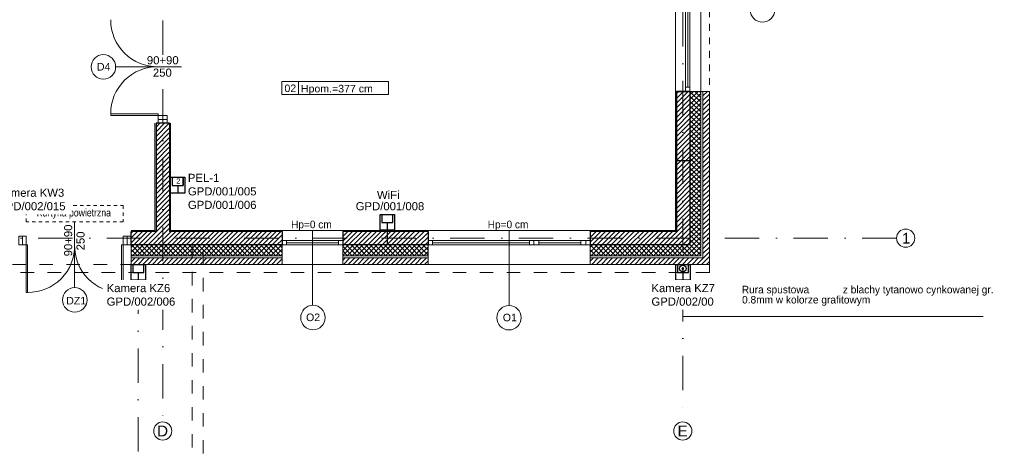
# Model space of a CAD drawing. Header units: metres. Extents: x 10441 to 19716, y -6570 to 1447.
# Tile 42 of 50: x 16816 to 18639, y -4631 to -3837. Entities that reach past the tile are written whole.
import ezdxf
from ezdxf.enums import TextEntityAlignment as Align

# ---------------------------------------------------------------- set-up
doc = ezdxf.new("R2010")
doc.units = ezdxf.units.M
doc.header["$MEASUREMENT"] = 0
for name, pattern in [('8', [0.5, 0.25, -0.25]), ('CONTINOUS', [0]), ('DASHDOT', [25.4, 12.7, -6.35, 0, -6.35])]:
    doc.linetypes.add(name, pattern=pattern)
doc.layers.get('0').update_dxf_attribs({"color": 8})
for name, color, linetype, lineweight in [('#elektryczne', 8, 'Continuous', 20), ('A_B.CIENKIE', 8, 'Continuous', 9), ('A_DRZWI', 8, 'Continuous', 5), ('A_HACZE', 8, 'Continuous', 5), ('A_OPISY', 8, 'Continuous', 18), ('A_OSIE', 8, 'Continuous', 13), ('A_OZACZENIE DRZWI', 8, 'Continuous', 13), ('A_OZNACZENIA OKIEN', 8, 'Continuous', 13), ('A_PROJEKTOWANE ŚCIANY MUROWANE NOŚNE', 8, 'Continuous', 30), ('A_RS', 8, 'Continuous', 25), ('A_STAL CIENKIE', 8, 'Continuous', 0), ('A_STOLARKA', 8, 'Continuous', 5), ('A_TABELKI POM.', 8, 'Continuous', 20), ('A_TYNK', 8, 'Continuous', 5), ('A_WYMIARY WEWNETRZNE', 8, 'Continuous', 18), ('A_WYPOSAZENIE', 8, 'Continuous', 5), ('EB_LAN', 6, 'Continuous', 9), ('EB_NPS', 5, 'Continuous', 5)]:
    doc.layers.add(name, color=color, linetype=linetype, lineweight=lineweight)
doc.layers.add('A_OZNACZENIA WARSTW', color=8, linetype='Continuous')
doc.styles.add('ARIAL', font='arial.ttf')
doc.styles.add('GENERATED_STYLE_2', font='ARIALN.TTF')
doc.styles.add('m1_romans', font='romans.shx', dxfattribs={"width": 0.8})
doc.styles.add('opisy okien', font='txt', dxfattribs={"height": 15})

# ---------------------------------------------------------------- blocks, each defined once
blk = doc.blocks.new('A$C2DA918A7')
at = {"layer": 'A_OZACZENIE DRZWI'}
blk.add_line((-34.5, 0), (34.5, 0), dxfattribs=at)
at = {"layer": 'A_OZACZENIE DRZWI', "ltscale": 0.1, "style": 'm1_romans', "width": 0.8}
blk.add_attdef('SZEROKOSC', text='', height=10, rotation=360, dxfattribs=at).set_placement((0, 0), align=Align.BOTTOM_CENTER)
blk.add_attdef('WYSOKOSC', text='', height=10, rotation=360, dxfattribs=at).set_placement((-0.9, -3.4), align=Align.TOP_CENTER)
blk = doc.blocks.new('_Dot')
at = {"color": 0, "linetype": 'ByBlock', "lineweight": -2}
blk.add_line((-0.5, 0), (-1, 0), dxfattribs=at)
at = {"color": 0, "linetype": 'ByBlock', "const_width": 0.5}
blk.add_lwpolyline([(-0.25, 0, 1), (0.25, 0, 1)], format="xyb", close=True, dxfattribs=at)
blk = doc.blocks.new('podkład')
at = {"layer": 'A_B.CIENKIE', "color": 8, "linetype": '8', "ltscale": 50}
blk.add_line((13910.6, -750), (13910.6, -1724.7), dxfattribs=at)
at = {"layer": 'A_B.CIENKIE', "color": 8, "linetype": '8', "ltscale": 100}
for p, q in [((12953.5, -3333.6), (12953.5, -2008.7)), ((12973.5, -3344.7), (12973.5, -2008.7))]:
    blk.add_line(p, q, dxfattribs=at)
at = {"layer": 'A_DRZWI', "color": 8, "ltscale": 2}
for p, q in [((12890.6, -1776.4), (12907.1, -1776.4)), ((12639, -2008.7), (12639, -1992.2)), ((12833, -2008.7), (12833, -1992.2))]:
    blk.add_line(p, q, dxfattribs=at)
for points in [[(12802.6, -1769.1), (12802.6, -1766.1), (12890.6, -1766.1), (12890.6, -1769.1)], [(12907.1, -1769.1), (12907.1, -1783.7), (12890.6, -1783.7), (12890.6, -1769.1)], [(12645.7, -1992.2), (12632.3, -1992.2), (12632.3, -2008.7), (12645.7, -2008.7)], [(12825.7, -1992.2), (12840.3, -1992.2), (12840.3, -2008.7), (12825.7, -2008.7)], [(12645.7, -2096.7), (12648.7, -2096.7), (12648.7, -2008.7), (12645.7, -2008.7)], [(12825.7, -2096.7), (12822.7, -2096.7), (12822.7, -2008.7), (12825.7, -2008.7)]]:
    blk.add_lwpolyline(points, close=True, dxfattribs=at)
for centre, start, end in [((12888.9, -1592.8), 179.5362, 271.0989), ((12888.9, -1765.4), 88.9011, 180.4638), ((12649.4, -2010.4), 269.5362, 1.0989), ((12822, -2010.4), 178.9011, 270.4638)]:
    blk.add_arc(centre, 86.3, start, end, dxfattribs=at)
at = {"layer": 'A_HACZE', "color": 8, "linetype": 'Continuous'}
for p, q in [((13871.5, -1724.7), (13849.6, -1746.5)), ((13862.6, -1724.7), (13849.6, -1737.7)), ((13853.8, -1724.7), (13849.6, -1728.9)), ((13874.6, -1730.4), (13849.6, -1755.4)), ((13889.9, -1724.7), (13874.6, -1740)), ((13881.1, -1724.7), (13874.6, -1731.2)), ((13894.6, -1744.8), (13874.6, -1724.8)), ((13894.6, -1728.9), (13874.6, -1748.9)), ((13894.6, -1735.9), (13883.4, -1724.7)), ((13894.6, -1727.1), (13892.2, -1724.7)), ((13906.8, -1724.7), (13898.6, -1732.9)), ((13910.6, -1729.7), (13898.6, -1741.7)), ((13874.6, -1739.2), (13849.6, -1764.2)), ((13874.6, -1748), (13849.6, -1773)), ((13894.6, -1753.6), (13874.6, -1733.6)), ((13894.6, -1737.7), (13874.6, -1757.7)), ((13894.6, -1762.5), (13874.6, -1742.5)), ((13894.6, -1746.6), (13874.6, -1766.6)), ((13910.6, -1738.6), (13898.6, -1750.6)), ((13910.6, -1747.4), (13898.6, -1759.4)), ((13874.6, -1756.9), (13849.6, -1781.9)), ((13874.6, -1765.7), (13849.6, -1790.7)), ((13894.6, -1771.3), (13874.6, -1751.3)), ((13894.6, -1755.4), (13874.6, -1775.4)), ((13894.6, -1780.1), (13874.6, -1760.1)), ((13894.6, -1764.2), (13874.6, -1784.2)), ((13910.6, -1756.2), (13898.6, -1768.2)), ((13910.6, -1765.1), (13898.6, -1777.1)), ((12910.9, -1783.7), (12886.3, -1808.3)), ((12902.1, -1783.7), (12886.3, -1799.4)), ((12893.2, -1783.7), (12886.3, -1790.6)), ((13874.6, -1774.6), (13849.6, -1799.6)), ((13874.6, -1783.4), (13849.6, -1808.4)), ((13894.6, -1789), (13874.6, -1769)), ((13894.6, -1773.1), (13874.6, -1793.1)), ((13894.6, -1797.8), (13874.6, -1777.8)), ((13894.6, -1781.9), (13874.6, -1801.9)), ((13910.6, -1773.9), (13898.6, -1785.9)), ((13910.6, -1782.8), (13898.6, -1794.8)), ((12911.3, -1792.1), (12886.3, -1817.1)), ((12911.3, -1801), (12886.3, -1826)), ((13874.6, -1792.2), (13849.6, -1817.2)), ((13874.6, -1801.1), (13849.6, -1826.1)), ((13894.6, -1806.7), (13874.6, -1786.7)), ((13894.6, -1790.8), (13874.6, -1810.8)), ((13894.6, -1815.5), (13874.6, -1795.5)), ((13894.6, -1799.6), (13874.6, -1819.6)), ((13910.6, -1791.6), (13898.6, -1803.6)), ((13910.6, -1800.4), (13898.6, -1812.4)), ((12911.3, -1809.8), (12886.3, -1834.8)), ((12911.3, -1818.6), (12886.3, -1843.6)), ((13874.6, -1809.9), (13849.6, -1834.9)), ((13874.6, -1818.8), (13849.6, -1843.8)), ((13894.6, -1824.3), (13874.6, -1804.3)), ((13894.6, -1808.4), (13874.6, -1828.4)), ((13894.6, -1833.2), (13874.6, -1813.2)), ((13894.6, -1817.3), (13874.6, -1837.3)), ((13894.6, -1842), (13874.6, -1822)), ((13910.6, -1809.3), (13898.6, -1821.3)), ((13910.6, -1818.1), (13898.6, -1830.1)), ((12911.3, -1827.5), (12886.3, -1852.5)), ((12911.3, -1836.3), (12886.3, -1861.3)), ((13874.6, -1827.6), (13849.6, -1852.6)), ((13874.6, -1836.4), (13849.6, -1861.4)), ((13894.6, -1826.1), (13874.6, -1846.1)), ((13894.6, -1850.8), (13874.6, -1830.8)), ((13894.6, -1834.9), (13874.6, -1854.9)), ((13894.6, -1859.7), (13874.6, -1839.7)), ((13910.6, -1827), (13898.6, -1839)), ((13910.6, -1835.8), (13898.6, -1847.8)), ((12911.3, -1845.2), (12886.3, -1870.2)), ((12911.3, -1854), (12886.3, -1879)), ((13874.6, -1845.3), (13849.6, -1870.3)), ((13874.6, -1854.1), (13849.6, -1879.1)), ((13894.6, -1843.8), (13874.6, -1863.8)), ((13894.6, -1868.5), (13874.6, -1848.5)), ((13894.6, -1852.6), (13874.6, -1872.6)), ((13894.6, -1877.4), (13874.6, -1857.4)), ((13910.6, -1844.6), (13898.6, -1856.6)), ((13910.6, -1853.5), (13898.6, -1865.5)), ((12911.3, -1862.8), (12886.3, -1887.8)), ((12911.3, -1871.7), (12886.3, -1896.7)), ((13874.6, -1863), (13849.6, -1888)), ((13874.6, -1871.8), (13849.6, -1896.8)), ((13894.6, -1861.5), (13874.6, -1881.5)), ((13894.6, -1886.2), (13874.6, -1866.2)), ((13894.6, -1870.3), (13874.6, -1890.3)), ((13894.6, -1895), (13874.6, -1875)), ((13910.6, -1862.3), (13898.6, -1874.3)), ((13910.6, -1871.1), (13898.6, -1883.1)), ((12911.3, -1880.5), (12886.3, -1905.5)), ((12911.3, -1889.4), (12886.3, -1914.4)), ((13874.6, -1880.6), (13849.6, -1905.6)), ((13874.6, -1889.5), (13849.6, -1914.5)), ((13894.6, -1879.1), (13874.6, -1899.1)), ((13894.6, -1903.9), (13874.6, -1883.9)), ((13894.6, -1888), (13874.6, -1908)), ((13894.6, -1912.7), (13874.6, -1892.7)), ((13910.6, -1880), (13898.6, -1892)), ((13910.6, -1888.8), (13898.6, -1900.8)), ((12911.3, -1898.2), (12886.3, -1923.2)), ((12911.3, -1907), (12886.3, -1932)), ((13874.6, -1898.3), (13849.6, -1923.3)), ((13874.6, -1907.1), (13849.6, -1932.1)), ((13894.6, -1896.8), (13874.6, -1916.8)), ((13894.6, -1921.6), (13874.6, -1901.6)), ((13894.6, -1905.7), (13874.6, -1925.7)), ((13894.6, -1930.4), (13874.6, -1910.4)), ((13910.6, -1897.7), (13898.6, -1909.7)), ((13910.6, -1906.5), (13898.6, -1918.5)), ((12911.3, -1915.9), (12886.3, -1940.9)), ((12911.3, -1924.7), (12886.3, -1949.7)), ((13874.6, -1916), (13849.6, -1941)), ((13874.6, -1924.8), (13849.6, -1949.8)), ((13894.6, -1914.5), (13874.6, -1934.5)), ((13894.6, -1939.2), (13874.6, -1919.2)), ((13894.6, -1923.3), (13874.6, -1943.3)), ((13894.6, -1948.1), (13874.6, -1928.1)), ((13910.6, -1915.3), (13898.6, -1927.3)), ((13910.6, -1924.2), (13898.6, -1936.2)), ((12911.3, -1933.5), (12886.3, -1958.5)), ((12911.3, -1942.4), (12886.3, -1967.4)), ((13874.6, -1933.7), (13849.6, -1958.7)), ((13874.6, -1942.5), (13849.6, -1967.5)), ((13894.6, -1932.2), (13874.6, -1952.2)), ((13894.6, -1956.9), (13874.6, -1936.9)), ((13894.6, -1941), (13874.6, -1961)), ((13894.6, -1965.8), (13874.6, -1945.8)), ((13894.6, -1949.9), (13874.6, -1969.9)), ((13910.6, -1933), (13898.6, -1945)), ((13910.6, -1941.9), (13898.6, -1953.9)), ((12911.3, -1960.1), (12862.7, -2008.7)), ((12911.3, -1951.2), (12886.3, -1976.2)), ((13874.6, -1960.2), (13826.1, -2008.7)), ((13874.6, -1951.3), (13849.6, -1976.3)), ((13894.6, -1974.6), (13874.6, -1954.6)), ((13894.6, -1958.7), (13874.6, -1978.7)), ((13894.6, -1983.4), (13874.6, -1963.4)), ((13894.6, -1967.5), (13874.6, -1987.5)), ((13910.6, -1950.7), (13898.6, -1962.7)), ((13910.6, -1959.5), (13898.6, -1971.5)), ((12861.2, -1983.7), (12840.3, -2004.5)), ((12852.3, -1983.7), (12840.3, -1995.7)), ((12843.5, -1983.7), (12840.3, -1986.9)), ((12870, -1983.7), (12845, -2008.7)), ((12878.8, -1983.7), (12853.8, -2008.7)), ((12911.3, -1968.9), (12871.5, -2008.7)), ((12911.3, -1977.7), (12880.3, -2008.7)), ((12914.2, -1983.7), (12889.2, -2008.7)), ((12923, -1983.7), (12898, -2008.7)), ((12931.9, -1983.7), (12906.9, -2008.7)), ((12940.7, -1983.7), (12915.7, -2008.7)), ((12949.5, -1983.7), (12924.5, -2008.7)), ((12958.4, -1983.7), (12933.4, -2008.7)), ((12967.2, -1983.7), (12942.2, -2008.7)), ((12976.1, -1983.7), (12951.1, -2008.7)), ((12984.9, -1983.7), (12959.9, -2008.7)), ((12993.7, -1983.7), (12968.7, -2008.7)), ((13002.6, -1983.7), (12977.6, -2008.7)), ((13011.4, -1983.7), (12986.4, -2008.7)), ((13020.2, -1983.7), (12995.2, -2008.7)), ((13029.1, -1983.7), (13004.1, -2008.7)), ((13037.9, -1983.7), (13012.9, -2008.7)), ((13046.8, -1983.7), (13021.8, -2008.7)), ((13055.6, -1983.7), (13030.6, -2008.7)), ((13064.4, -1983.7), (13039.4, -2008.7)), ((13073.3, -1983.7), (13048.3, -2008.7)), ((13082.1, -1983.7), (13057.1, -2008.7)), ((13091, -1983.7), (13066, -2008.7)), ((13099.8, -1983.7), (13074.8, -2008.7)), ((13108.6, -1983.7), (13083.6, -2008.7)), ((13117.5, -1983.7), (13092.5, -2008.7)), ((13250.1, -1983.7), (13231.8, -2002)), ((13241.2, -1983.7), (13231.8, -1993.1)), ((13232.4, -1983.7), (13231.8, -1984.3)), ((13258.9, -1983.7), (13233.9, -2008.7)), ((13267.7, -1983.7), (13242.7, -2008.7)), ((13276.6, -1983.7), (13251.6, -2008.7)), ((13285.4, -1983.7), (13260.4, -2008.7)), ((13294.3, -1983.7), (13269.3, -2008.7)), ((13303.1, -1983.7), (13278.1, -2008.7)), ((13311.9, -1983.7), (13286.9, -2008.7)), ((13320.8, -1983.7), (13295.8, -2008.7)), ((13329.6, -1983.7), (13304.6, -2008.7)), ((13338.4, -1983.7), (13313.4, -2008.7)), ((13347.3, -1983.7), (13322.3, -2008.7)), ((13356.1, -1983.7), (13331.1, -2008.7)), ((13365, -1983.7), (13340, -2008.7)), ((13373.8, -1983.7), (13348.8, -2008.7)), ((13382.6, -1983.7), (13357.6, -2008.7)), ((13389.8, -1985.4), (13366.5, -2008.7)), ((13709.7, -1983.7), (13689.8, -2003.6)), ((13700.8, -1983.7), (13689.8, -1994.7)), ((13692, -1983.7), (13689.8, -1985.9)), ((13718.5, -1983.7), (13693.5, -2008.7)), ((13727.4, -1983.7), (13702.4, -2008.7)), ((13736.2, -1983.7), (13711.2, -2008.7)), ((13745, -1983.7), (13720, -2008.7)), ((13753.9, -1983.7), (13728.9, -2008.7)), ((13762.7, -1983.7), (13737.7, -2008.7)), ((13771.6, -1983.7), (13746.6, -2008.7)), ((13780.4, -1983.7), (13755.4, -2008.7)), ((13789.2, -1983.7), (13764.2, -2008.7)), ((13798.1, -1983.7), (13773.1, -2008.7)), ((13806.9, -1983.7), (13781.9, -2008.7)), ((13815.7, -1983.7), (13790.7, -2008.7)), ((13824.6, -1983.7), (13799.6, -2008.7)), ((13833.4, -1983.7), (13808.4, -2008.7)), ((13842.3, -1983.7), (13817.3, -2008.7)), ((13874.6, -1969), (13834.9, -2008.7)), ((13874.6, -1977.9), (13843.8, -2008.7)), ((13894.6, -1992.3), (13874.6, -1972.3)), ((13894.6, -1976.4), (13874.6, -1996.4)), ((13894.6, -2001.1), (13874.6, -1981.1)), ((13894.6, -1985.2), (13874.6, -2005.2)), ((13910.6, -1968.4), (13898.6, -1980.4)), ((13910.6, -1977.2), (13898.6, -1989.2)), ((13910.6, -1986.1), (13898.6, -1998.1)), ((13119.8, -1990.2), (13101.3, -2008.7)), ((13119.8, -1999.1), (13110.2, -2008.7)), ((13389.8, -1994.2), (13375.3, -2008.7)), ((13389.8, -2003.1), (13384.2, -2008.7)), ((13874.6, -1986.7), (13852.6, -2008.7)), ((13894.6, -1994), (13859.9, -2028.7)), ((13874.6, -1995.5), (13861.5, -2008.7)), ((13894.6, -2002.9), (13868.8, -2028.7)), ((13874.6, -2004.4), (13870.3, -2008.7)), ((13894.6, -2009.9), (13874.6, -1989.9)), ((13894.6, -2018.8), (13874.6, -1998.8)), ((13910.6, -1994.9), (13898.6, -2006.9)), ((13910.6, -2003.7), (13898.6, -2015.7)), ((12853.8, -2008.7), (12840.3, -2022.2)), ((12845, -2008.7), (12840.3, -2013.4)), ((12851.9, -2028.7), (12840.3, -2017.1)), ((12860.7, -2028.7), (12840.7, -2008.7)), ((12862.7, -2008.7), (12842.7, -2028.7)), ((12869.6, -2028.7), (12849.6, -2008.7)), ((12871.5, -2008.7), (12851.5, -2028.7)), ((12878.4, -2028.7), (12858.4, -2008.7)), ((12880.3, -2008.7), (12860.3, -2028.7)), ((12887.2, -2028.7), (12867.2, -2008.7)), ((12889.2, -2008.7), (12869.2, -2028.7)), ((12896.1, -2028.7), (12876.1, -2008.7)), ((12898, -2008.7), (12878, -2028.7)), ((12904.9, -2028.7), (12884.9, -2008.7)), ((12906.9, -2008.7), (12886.9, -2028.7)), ((12913.8, -2028.7), (12893.8, -2008.7)), ((12915.7, -2008.7), (12895.7, -2028.7)), ((12922.6, -2028.7), (12902.6, -2008.7)), ((12924.5, -2008.7), (12904.5, -2028.7)), ((12931.4, -2028.7), (12911.4, -2008.7)), ((12933.4, -2008.7), (12913.4, -2028.7)), ((12940.3, -2028.7), (12920.3, -2008.7)), ((12942.2, -2008.7), (12922.2, -2028.7)), ((12949.1, -2028.7), (12929.1, -2008.7)), ((12951.1, -2008.7), (12931.1, -2028.7)), ((12957.9, -2028.7), (12937.9, -2008.7)), ((12959.9, -2008.7), (12939.9, -2028.7)), ((12966.8, -2028.7), (12946.8, -2008.7)), ((12968.7, -2008.7), (12948.7, -2028.7)), ((12975.6, -2028.7), (12955.6, -2008.7)), ((12977.6, -2008.7), (12957.6, -2028.7)), ((12984.5, -2028.7), (12964.5, -2008.7)), ((12986.4, -2008.7), (12966.4, -2028.7)), ((12993.3, -2028.7), (12973.3, -2008.7)), ((12995.2, -2008.7), (12975.2, -2028.7)), ((13002.1, -2028.7), (12982.1, -2008.7)), ((13004.1, -2008.7), (12984.1, -2028.7)), ((13011, -2028.7), (12991, -2008.7)), ((13012.9, -2008.7), (12992.9, -2028.7)), ((13019.8, -2028.7), (12999.8, -2008.7)), ((13021.8, -2008.7), (13001.8, -2028.7)), ((13028.7, -2028.7), (13008.7, -2008.7)), ((13030.6, -2008.7), (13010.6, -2028.7)), ((13037.5, -2028.7), (13017.5, -2008.7)), ((13039.4, -2008.7), (13019.4, -2028.7)), ((13046.3, -2028.7), (13026.3, -2008.7)), ((13048.3, -2008.7), (13028.3, -2028.7)), ((13055.2, -2028.7), (13035.2, -2008.7)), ((13057.1, -2008.7), (13037.1, -2028.7)), ((13064, -2028.7), (13044, -2008.7)), ((13066, -2008.7), (13046, -2028.7)), ((13072.9, -2028.7), (13052.9, -2008.7)), ((13074.8, -2008.7), (13054.8, -2028.7)), ((13081.7, -2028.7), (13061.7, -2008.7)), ((13083.6, -2008.7), (13063.6, -2028.7)), ((13090.5, -2028.7), (13070.5, -2008.7)), ((13092.5, -2008.7), (13072.5, -2028.7)), ((13099.4, -2028.7), (13079.4, -2008.7)), ((13101.3, -2008.7), (13081.3, -2028.7)), ((13108.2, -2028.7), (13088.2, -2008.7)), ((13110.2, -2008.7), (13090.2, -2028.7)), ((13117, -2028.7), (13097, -2008.7)), ((13119, -2008.7), (13099, -2028.7)), ((13119.8, -2022.6), (13105.9, -2008.7)), ((13119.8, -2016.7), (13107.8, -2028.7)), ((13119.8, -2013.8), (13114.7, -2008.7)), ((13119.8, -2007.9), (13119, -2008.7)), ((13251.6, -2008.7), (13231.8, -2028.5)), ((13242.7, -2008.7), (13231.8, -2019.6)), ((13233.9, -2008.7), (13231.8, -2010.8)), ((13249.6, -2028.7), (13231.8, -2010.9)), ((13240.8, -2028.7), (13231.8, -2019.7)), ((13258.5, -2028.7), (13238.5, -2008.7)), ((13260.4, -2008.7), (13240.4, -2028.7)), ((13267.3, -2028.7), (13247.3, -2008.7)), ((13269.3, -2008.7), (13249.3, -2028.7)), ((13276.1, -2028.7), (13256.1, -2008.7)), ((13278.1, -2008.7), (13258.1, -2028.7)), ((13285, -2028.7), (13265, -2008.7)), ((13286.9, -2008.7), (13266.9, -2028.7)), ((13293.8, -2028.7), (13273.8, -2008.7)), ((13295.8, -2008.7), (13275.8, -2028.7)), ((13302.7, -2028.7), (13282.7, -2008.7)), ((13304.6, -2008.7), (13284.6, -2028.7)), ((13311.5, -2028.7), (13291.5, -2008.7)), ((13313.4, -2008.7), (13293.4, -2028.7)), ((13320.3, -2028.7), (13300.3, -2008.7)), ((13322.3, -2008.7), (13302.3, -2028.7)), ((13329.2, -2028.7), (13309.2, -2008.7)), ((13331.1, -2008.7), (13311.1, -2028.7)), ((13338, -2028.7), (13318, -2008.7)), ((13340, -2008.7), (13320, -2028.7)), ((13346.9, -2028.7), (13326.9, -2008.7)), ((13348.8, -2008.7), (13328.8, -2028.7)), ((13355.7, -2028.7), (13335.7, -2008.7)), ((13357.6, -2008.7), (13337.6, -2028.7)), ((13364.5, -2028.7), (13344.5, -2008.7)), ((13366.5, -2008.7), (13346.5, -2028.7)), ((13373.4, -2028.7), (13353.4, -2008.7)), ((13375.3, -2008.7), (13355.3, -2028.7)), ((13382.2, -2028.7), (13362.2, -2008.7)), ((13384.2, -2008.7), (13364.2, -2028.7)), ((13389.8, -2027.5), (13371, -2008.7)), ((13389.8, -2011.9), (13373, -2028.7)), ((13389.8, -2018.6), (13379.9, -2008.7)), ((13389.8, -2020.7), (13381.8, -2028.7)), ((13389.8, -2009.8), (13388.7, -2008.7)), ((13703.2, -2008.7), (13690.6, -2021.3)), ((13694.3, -2008.7), (13690.6, -2012.4)), ((13710.1, -2028.7), (13690.6, -2009.3)), ((13701.2, -2028.7), (13690.6, -2018.1)), ((13712, -2008.7), (13692, -2028.7)), ((13718.9, -2028.7), (13698.9, -2008.7)), ((13720.9, -2008.7), (13700.9, -2028.7)), ((13727.7, -2028.7), (13707.7, -2008.7)), ((13729.7, -2008.7), (13709.7, -2028.7)), ((13736.6, -2028.7), (13716.6, -2008.7)), ((13738.5, -2008.7), (13718.5, -2028.7)), ((13745.4, -2028.7), (13725.4, -2008.7)), ((13747.4, -2008.7), (13727.4, -2028.7)), ((13754.3, -2028.7), (13734.3, -2008.7)), ((13756.2, -2008.7), (13736.2, -2028.7)), ((13763.1, -2028.7), (13743.1, -2008.7)), ((13765, -2008.7), (13745, -2028.7)), ((13771.9, -2028.7), (13751.9, -2008.7)), ((13773.9, -2008.7), (13753.9, -2028.7)), ((13780.8, -2028.7), (13760.8, -2008.7)), ((13782.7, -2008.7), (13762.7, -2028.7)), ((13789.6, -2028.7), (13769.6, -2008.7)), ((13791.6, -2008.7), (13771.6, -2028.7)), ((13798.5, -2028.7), (13778.5, -2008.7)), ((13800.4, -2008.7), (13780.4, -2028.7)), ((13807.3, -2028.7), (13787.3, -2008.7)), ((13809.2, -2008.7), (13789.2, -2028.7)), ((13816.1, -2028.7), (13796.1, -2008.7)), ((13818.1, -2008.7), (13798.1, -2028.7)), ((13825, -2028.7), (13805, -2008.7)), ((13826.9, -2008.7), (13806.9, -2028.7)), ((13833.8, -2028.7), (13813.8, -2008.7)), ((13835.8, -2008.7), (13815.8, -2028.7)), ((13842.6, -2028.7), (13822.6, -2008.7)), ((13844.6, -2008.7), (13824.6, -2028.7)), ((13851.5, -2028.7), (13831.5, -2008.7)), ((13853.4, -2008.7), (13833.4, -2028.7)), ((13860.3, -2028.7), (13840.3, -2008.7)), ((13862.3, -2008.7), (13842.3, -2028.7)), ((13869.2, -2028.7), (13849.2, -2008.7)), ((13871.1, -2008.7), (13851.1, -2028.7)), ((13878, -2028.7), (13858, -2008.7)), ((13886.8, -2028.7), (13866.8, -2008.7)), ((13894.6, -2027.6), (13874.6, -2007.6)), ((13894.6, -2011.7), (13877.6, -2028.7)), ((13894.6, -2020.6), (13886.5, -2028.7)), ((13910.6, -2021.4), (13887.3, -2044.7)), ((13910.6, -2012.6), (13898.6, -2024.6)), ((12843, -2028.7), (12840.3, -2026)), ((12847.5, -2032.7), (12840.3, -2039.9)), ((12856.3, -2032.7), (12844.3, -2044.7)), ((12865.2, -2032.7), (12853.2, -2044.7)), ((12874, -2032.7), (12862, -2044.7)), ((12882.9, -2032.7), (12870.9, -2044.7)), ((12891.7, -2032.7), (12879.7, -2044.7)), ((12900.5, -2032.7), (12888.5, -2044.7)), ((12909.4, -2032.7), (12897.4, -2044.7)), ((12918.2, -2032.7), (12906.2, -2044.7)), ((12927.1, -2032.7), (12915.1, -2044.7)), ((12935.9, -2032.7), (12923.9, -2044.7)), ((12944.7, -2032.7), (12932.7, -2044.7)), ((12953.6, -2032.7), (12941.6, -2044.7)), ((12962.4, -2032.7), (12950.4, -2044.7)), ((12971.2, -2032.7), (12959.2, -2044.7)), ((12980.1, -2032.7), (12968.1, -2044.7)), ((12988.9, -2032.7), (12976.9, -2044.7)), ((12997.8, -2032.7), (12985.8, -2044.7)), ((13006.6, -2032.7), (12994.6, -2044.7)), ((13015.4, -2032.7), (13003.4, -2044.7)), ((13024.3, -2032.7), (13012.3, -2044.7)), ((13033.1, -2032.7), (13021.1, -2044.7)), ((13042, -2032.7), (13030, -2044.7)), ((13050.8, -2032.7), (13038.8, -2044.7)), ((13059.6, -2032.7), (13047.6, -2044.7)), ((13068.5, -2032.7), (13056.5, -2044.7)), ((13077.3, -2032.7), (13065.3, -2044.7)), ((13086.2, -2032.7), (13074.2, -2044.7)), ((13095, -2032.7), (13083, -2044.7)), ((13103.8, -2032.7), (13091.8, -2044.7)), ((13112.7, -2032.7), (13100.7, -2044.7)), ((13119.8, -2034.4), (13109.5, -2044.7)), ((13119.8, -2025.6), (13116.7, -2028.7)), ((13231.9, -2028.7), (13231.8, -2028.6)), ((13236.4, -2032.7), (13231.8, -2037.3)), ((13245.3, -2032.7), (13233.3, -2044.7)), ((13254.1, -2032.7), (13242.1, -2044.7)), ((13262.9, -2032.7), (13250.9, -2044.7)), ((13271.8, -2032.7), (13259.8, -2044.7)), ((13280.6, -2032.7), (13268.6, -2044.7)), ((13289.4, -2032.7), (13277.4, -2044.7)), ((13298.3, -2032.7), (13286.3, -2044.7)), ((13307.1, -2032.7), (13295.1, -2044.7)), ((13316, -2032.7), (13304, -2044.7)), ((13324.8, -2032.7), (13312.8, -2044.7)), ((13333.6, -2032.7), (13321.6, -2044.7)), ((13342.5, -2032.7), (13330.5, -2044.7)), ((13351.3, -2032.7), (13339.3, -2044.7)), ((13360.2, -2032.7), (13348.2, -2044.7)), ((13369, -2032.7), (13357, -2044.7)), ((13377.8, -2032.7), (13365.8, -2044.7)), ((13386.7, -2032.7), (13374.7, -2044.7)), ((13389.8, -2038.4), (13383.5, -2044.7)), ((13696, -2032.7), (13689.8, -2038.9)), ((13692.4, -2028.7), (13690.6, -2026.9)), ((13704.9, -2032.7), (13692.9, -2044.7)), ((13713.7, -2032.7), (13701.7, -2044.7)), ((13722.6, -2032.7), (13710.6, -2044.7)), ((13731.4, -2032.7), (13719.4, -2044.7)), ((13740.2, -2032.7), (13728.2, -2044.7)), ((13749.1, -2032.7), (13737.1, -2044.7)), ((13757.9, -2032.7), (13745.9, -2044.7)), ((13766.7, -2032.7), (13754.7, -2044.7)), ((13775.6, -2032.7), (13763.6, -2044.7)), ((13784.4, -2032.7), (13772.4, -2044.7)), ((13793.3, -2032.7), (13781.3, -2044.7)), ((13802.1, -2032.7), (13790.1, -2044.7)), ((13810.9, -2032.7), (13798.9, -2044.7)), ((13819.8, -2032.7), (13807.8, -2044.7)), ((13828.6, -2032.7), (13816.6, -2044.7)), ((13837.5, -2032.7), (13825.5, -2044.7)), ((13846.3, -2032.7), (13834.3, -2044.7)), ((13855.1, -2032.7), (13843.1, -2044.7)), ((13864, -2032.7), (13852, -2044.7)), ((13872.8, -2032.7), (13860.8, -2044.7)), ((13881.6, -2032.7), (13869.6, -2044.7)), ((13890.5, -2032.7), (13878.5, -2044.7)), ((13910.6, -2030.2), (13896.2, -2044.7)), ((13910.6, -2039.1), (13905, -2044.7)), ((13119.8, -2043.2), (13118.3, -2044.7))]:
    blk.add_line(p, q, dxfattribs=at)
at = {"layer": 'A_OPISY', "color": 8, "linetype": 'CONTINOUS', "ltscale": 0.1}
blk.add_lwpolyline([(13861.4, -2057.2), (13861.4, -2141.2), (14417.5, -2141.2)], dxfattribs=at)
at = {"layer": 'A_OSIE', "color": 8, "linetype": 'DASHDOT', "ltscale": 5}
for p, q in [((13862.3, -307.2), (13861.3, -2336)), ((12898.8, -449.8), (12898.8, -2336)), ((14257, -1996.2), (10108.7, -1996.2)), ((12853.5, -3407.4), (12853.5, -2044.7))]:
    blk.add_line(p, q, dxfattribs=at)
at = {"layer": 'A_OSIE', "color": 8, "linetype": 'Continuous', "ltscale": 5}
for centre in [(14273.8, -1996.2), (12898.8, -2352.8), (13861.3, -2352.8)]:
    blk.add_circle(centre, 16.8, dxfattribs=at)
at = {"layer": 'A_OZNACZENIA OKIEN', "color": 8}
for p, q in [((13175.8, -2120.2), (13175.8, -1981.7)), ((13539.8, -2120.2), (13539.8, -1981.7))]:
    blk.add_line(p, q, dxfattribs=at)
at = {"layer": 'A_OZNACZENIA WARSTW', "color": 8, "linetype": 'Continuous'}
for p, q in [((13874.6, -1853.2), (13847.6, -1853.2)), ((13314.5, -2008.7), (13314.5, -1981.7))]:
    blk.add_line(p, q, dxfattribs=at)
at = {"layer": 'A_PROJEKTOWANE ŚCIANY MUROWANE NOŚNE', "color": 8}
for p, q in [((13849.6, -1724.7), (13849.6, -1983.7)), ((13849.6, -1724.7), (13874.6, -1724.7)), ((13874.6, -1724.7), (13849.6, -1724.7)), ((13874.6, -1724.7), (13874.6, -2008.7)), ((12886.3, -1783.7), (12886.3, -1983.7)), ((12911.3, -1783.7), (12886.3, -1783.7)), ((12911.3, -1783.7), (12911.3, -1983.7)), ((12886.3, -1983.7), (12840.3, -1983.7)), ((12840.3, -2008.7), (12840.3, -1983.7)), ((13119.8, -1983.7), (12911.3, -1983.7)), ((13119.8, -1983.7), (13119.8, -2008.7)), ((13389.8, -1983.7), (13231.8, -1983.7)), ((13231.8, -1983.7), (13231.8, -2008.7)), ((13389.8, -1983.7), (13389.8, -2008.7)), ((13849.6, -1983.7), (13689.8, -1983.7)), ((13689.8, -1983.7), (13689.8, -2008.7)), ((13119.8, -2008.7), (12840.3, -2008.7)), ((13389.8, -2008.7), (13231.8, -2008.7)), ((13874.6, -2008.7), (13689.8, -2008.7))]:
    blk.add_line(p, q, dxfattribs=at)
at = {"layer": 'A_RS', "color": 8, "lineweight": 25}
blk.add_circle((13861.4, -2052.2), 6, dxfattribs=at)
at = {"layer": 'A_STAL CIENKIE', "color": 8, "linetype": '8', "ltscale": 100}
for p, q in [((10470.6, -2044.7), (13910.6, -2044.7)), ((13910.6, -2044.7), (13910.6, -2059.7)), ((13910.6, -2059.7), (10470.6, -2059.7))]:
    blk.add_line(p, q, dxfattribs=at)
at = {"layer": 'A_STOLARKA', "color": 8}
for p, q in [((13847.6, -1424.7), (13847.6, -1724.7)), ((13894.6, -1724.7), (13894.6, -1424.7)), ((13874.6, -1724.7), (13874.6, -1530.7)), ((13866.6, -1716.7), (13866.6, -1532.7)), ((13870.6, -1716.7), (13870.6, -1538.7)), ((13847.6, -1724.7), (13894.6, -1724.7)), ((13866.6, -1716.7), (13874.6, -1716.7)), ((13866.6, -1724.7), (13866.6, -1716.7)), ((13866.6, -1724.7), (13866.6, -1720.7)), ((13874.6, -1724.7), (13866.6, -1724.7)), ((13874.6, -1716.7), (13874.6, -1724.7)), ((13119.8, -2044.7), (13119.8, -1981.7)), ((13119.8, -1981.7), (13231.8, -1981.7)), ((13231.8, -1981.7), (13231.8, -2044.7)), ((13389.8, -2044.7), (13389.8, -1981.7)), ((13389.8, -1981.7), (13689.8, -1981.7)), ((13689.8, -1981.7), (13689.8, -2044.7)), ((13231.8, -2000.7), (13119.8, -2000.7)), ((13119.8, -2008.7), (13119.8, -2000.7)), ((13119.8, -2000.7), (13127.8, -2000.7)), ((13127.8, -2000.7), (13127.8, -2008.7)), ((13223.8, -2008.7), (13223.8, -2000.7)), ((13223.8, -2000.7), (13231.8, -2000.7)), ((13231.8, -2000.7), (13231.8, -2008.7)), ((13689.8, -2000.7), (13389.8, -2000.7)), ((13389.8, -2008.7), (13389.8, -2000.7)), ((13389.8, -2000.7), (13397.8, -2000.7)), ((13397.8, -2000.7), (13397.8, -2008.7)), ((13577.8, -2008.7), (13577.8, -2000.7)), ((13577.8, -2000.7), (13585.8, -2000.7)), ((13585.8, -2008.7), (13585.8, -2000.7)), ((13585.8, -2000.7), (13594.8, -2000.7)), ((13585.8, -2000.7), (13585.8, -2008.7)), ((13594.8, -2000.7), (13594.8, -2008.7)), ((13672.8, -2008.7), (13672.8, -2000.7)), ((13672.8, -2000.7), (13681.8, -2000.7)), ((13681.8, -2008.7), (13681.8, -2000.7)), ((13681.8, -2000.7), (13689.8, -2000.7)), ((13681.8, -2000.7), (13681.8, -2008.7)), ((13689.8, -2000.7), (13689.8, -2008.7)), ((13223.8, -2008.7), (13119.8, -2008.7)), ((13127.8, -2008.7), (13119.8, -2008.7)), ((13223.8, -2004.7), (13127.8, -2004.7)), ((13231.8, -2008.7), (13223.8, -2008.7)), ((13231.8, -2008.7), (13227.8, -2008.7)), ((13681.8, -2008.7), (13389.8, -2008.7)), ((13397.8, -2008.7), (13389.8, -2008.7)), ((13577.8, -2004.7), (13397.8, -2004.7)), ((13585.8, -2008.7), (13577.8, -2008.7)), ((13594.8, -2008.7), (13585.8, -2008.7)), ((13672.8, -2004.7), (13594.8, -2004.7)), ((13681.8, -2008.7), (13672.8, -2008.7)), ((13689.8, -2008.7), (13681.8, -2008.7)), ((13689.8, -2008.7), (13685.8, -2008.7)), ((13231.8, -2044.7), (13119.8, -2044.7)), ((13689.8, -2044.7), (13389.8, -2044.7))]:
    blk.add_line(p, q, dxfattribs=at)
at = {"layer": 'A_TYNK', "color": 8}
for p, q in [((13847.6, -1724.7), (13847.6, -1981.7)), ((12884.3, -1981.7), (12884.3, -1783.7)), ((12913.3, -1981.7), (12913.3, -1783.7)), ((12840.3, -1981.7), (12884.3, -1981.7)), ((13119.8, -1981.7), (12913.3, -1981.7)), ((13847.6, -1981.7), (13231.8, -1981.7))]:
    blk.add_line(p, q, dxfattribs=at)
at = {"layer": 'A_TYNK', "color": 8, "linetype": 'Continuous'}
for p, q in [((13894.6, -1724.7), (13894.6, -2008.7)), ((13910.6, -1724.7), (13894.6, -1724.7)), ((13894.6, -1724.7), (13894.6, -2028.7)), ((13898.6, -1724.7), (13898.6, -2032.7)), ((13910.6, -1724.7), (13910.6, -2044.7)), ((12840.3, -2008.7), (12840.3, -2028.7)), ((13119.8, -2028.7), (12840.3, -2028.7)), ((12840.3, -2028.7), (12840.3, -2044.7)), ((13119.8, -2028.7), (12840.3, -2028.7)), ((13119.8, -2032.7), (12840.3, -2032.7)), ((13119.8, -2028.7), (13119.8, -2044.7)), ((13389.8, -2028.7), (13231.8, -2028.7)), ((13231.8, -2028.7), (13231.8, -2044.7)), ((13389.8, -2028.7), (13231.8, -2028.7)), ((13389.8, -2032.7), (13231.8, -2032.7)), ((13389.8, -2028.7), (13389.8, -2044.7)), ((13689.8, -2028.7), (13689.8, -2044.7)), ((13689.8, -2028.7), (13894.6, -2028.7)), ((13894.6, -2028.7), (13689.8, -2028.7)), ((13898.6, -2032.7), (13689.8, -2032.7)), ((13119.8, -2044.7), (12840.3, -2044.7)), ((13389.8, -2044.7), (13231.8, -2044.7)), ((13910.6, -2044.7), (13689.8, -2044.7))]:
    blk.add_line(p, q, dxfattribs=at)
at = {"layer": 'A_WYMIARY WEWNETRZNE', "color": 8, "linetype": 'Continuous'}
for p, q in [((12933.3, -1679.1), (12811.5, -1679.1)), ((13119.4, -1730.5), (13119.4, -1706.3)), ((13119.4, -1706.3), (13316.4, -1706.3)), ((13150.3, -1706.3), (13150.3, -1730.5)), ((13316.4, -1706.3), (13316.4, -1730.5)), ((13316.4, -1730.5), (13119.4, -1730.5)), ((12735.7, -1965.9), (12735.7, -2087.7))]:
    blk.add_line(p, q, dxfattribs=at)
for centre, radius in [((14008.8, -1574.2), 22.6), ((12788.9, -1679.4), 22.7), ((12736, -2110.4), 22.7), ((13176.8, -2143), 22.6), ((13539.6, -2143.3), 22.6)]:
    blk.add_circle(centre, radius, dxfattribs=at)
at = {"layer": 'A_WYPOSAZENIE', "color": 8, "linetype": '8', "ltscale": 25}
for p, q in [((12645.7, -1935.9), (12825.7, -1935.9)), ((12645.7, -1965.9), (12645.7, -1935.9)), ((12825.7, -1935.9), (12825.7, -1965.9)), ((12825.7, -1965.9), (12645.7, -1965.9))]:
    blk.add_line(p, q, dxfattribs=at)
at = {"layer": 'A_OPISY', "color": 8, "linetype": 'CONTINOUS', "ltscale": 0.1, "xscale": 5, "yscale": 5, "zscale": 5, "rotation": 90}
blk.add_blockref('_Dot', (13861.4, -2052.2), dxfattribs=at)
at = {"layer": 'A_OZACZENIE DRZWI', "color": 8, "ltscale": 0.1}
ref = blk.add_blockref('A$C2DA918A7', (12898.8, -1679.1), dxfattribs=at)
ref.add_attrib('WYSOKOSC', '250', dxfattribs={"ltscale": 0.1, "height": 15, "rotation": 360, "style": 'ARIAL'}).set_placement((12898, -1682.5), align=Align.TOP_CENTER)
ref.add_attrib('SZEROKOSC', '90+90', dxfattribs={"ltscale": 0.1, "height": 15, "rotation": 360, "style": 'ARIAL'}).set_placement((12898.8, -1679.1), align=Align.BOTTOM_CENTER)
ref = blk.add_blockref('A$C2DA918A7', (12735.7, -2000.4), dxfattribs=dict(at, rotation=90.00000000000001))
ref.add_attrib('WYSOKOSC', '250', dxfattribs={"ltscale": 0.1, "height": 15, "rotation": 90, "style": 'ARIAL'}).set_placement((12739.1, -2001.3), align=Align.TOP_CENTER)
ref.add_attrib('SZEROKOSC', '90+90', dxfattribs={"ltscale": 0.1, "height": 15, "rotation": 90, "style": 'ARIAL'}).set_placement((12735.7, -2000.4), align=Align.BOTTOM_CENTER)
at = {"layer": 'A_OPISY', "color": 8, "linetype": 'Continuous', "lineweight": 18}
for s, style, p in [('Kurtyna powietrzna', 'GENERATED_STYLE_2', (12665.6, -1956)), ('Rura spustowa ', 'opisy okien', (13970.5, -2098.2)), (' z blachy tytanowo cynkowanej gr.', 'opisy okien', (14152.4, -2098.2)), ('0.8mm w kolorze grafitowym', 'opisy okien', (13971.1, -2117))]:
    blk.add_text(s, height=14, dxfattribs=dict(at, style=style)).set_placement(p)
at = {"layer": 'A_OSIE', "color": 8, "linetype": 'Continuous', "lineweight": 18, "style": 'ARIAL'}
for s, p in [('1', (14267.1, -2006.2)), ('D', (12888.4, -2362.8)), ('E', (13851.6, -2362.8))]:
    blk.add_text(s, height=20, dxfattribs=at).set_placement(p)
at = {"layer": 'A_OZACZENIE DRZWI', "color": 8, "ltscale": 0.1, "style": 'm1_romans', "width": 0.8}
for rotation, p in [(98.4861, (12735.1, -773.1)), (360, (12573.8, -1012.7)), (90, (11565.3, -1150.1)), (90, (11872.3, -1150.1)), (90, (12230, -1245.6)), (90, (12385.9, -1249.4)), (90, (11565.3, -1370.9)), (90, (11872.3, -1370.9)), (90, (12230, -1370.9)), (90, (12389.3, -1370.9)), (90, (11748.8, -1556.1)), (90, (11986.6, -1556.1)), (90, (12389.3, -1556.1)), (360, (12235.1, -1664.2)), (360, (12235.1, -1880.2)), (90, (11745.8, -2001.9))]:
    blk.add_attdef('SZEROKOSC', text='', height=10, rotation=rotation, dxfattribs=at).set_placement(p, align=Align.BOTTOM_CENTER)
for rotation, p in [(98.4861, (12738.6, -773.5)), (360, (12573, -1016.1)), (90, (11568.7, -1151)), (90, (11875.7, -1151)), (90, (12233.4, -1246.5)), (90, (12389.3, -1250.3)), (90, (11568.7, -1371.7)), (90, (11875.7, -1371.7)), (90, (12233.4, -1371.7)), (90, (12392.7, -1371.7)), (90, (11752.2, -1557)), (90, (11990, -1557)), (90, (12392.7, -1557)), (360, (12234.2, -1667.6)), (360, (12234.2, -1883.6)), (90, (11749.2, -2002.8))]:
    blk.add_attdef('WYSOKOSC', text='', height=10, rotation=rotation, dxfattribs=at).set_placement(p, align=Align.TOP_CENTER)
at = {"layer": 'A_OZNACZENIA OKIEN', "color": 8, "linetype": 'Continuous', "lineweight": 18}
for s, style, p in [('D4', 'ARIAL', (12776.9, -1686.1)), ('Hpom.=377 cm', 'ARIAL', (13154.5, -1726.6)), ('Hp=0 cm', 'opisy okien', (13136.2, -1977.8)), ('Hp=0 cm', 'opisy okien', (13500.2, -1977.8)), ('DZ1', 'ARIAL', (12720, -2118.8)), ('O2', 'ARIAL', (13164, -2149.6)), ('O1', 'ARIAL', (13528.2, -2149.9))]:
    blk.add_text(s, height=14, dxfattribs=dict(at, style=style)).set_placement(p)
at = {"layer": 'A_OZNACZENIA OKIEN', "color": 8, "ltscale": 0.1, "style": 'm1_romans', "width": 0.8}
for rotation, p in [(278.8676, (13373.7, -593)), (278.8676, (12983.9, -650.7)), (278.8676, (12445.7, -730.4)), (278.8676, (12224.1, -763.2)), (0, (14017.5, -900)), (278.8676, (11021.5, -941.2)), (278.8676, (10640.7, -997.6)), (0, (14017.5, -1574.7)), (90, (10819.6, -2080.7)), (90, (11204.6, -2080.7)), (90, (11970.6, -2080.7)), (90, (13175.8, -2080.7)), (90, (13539.8, -2080.7))]:
    blk.add_attdef('SZEROKOSC', text='', height=10, rotation=rotation, dxfattribs=at).set_placement(p, align=Align.BOTTOM_CENTER)
for rotation, p in [(278.8676, (13403.3, -587.6)), (278.8676, (13013.4, -645.3)), (278.8676, (12475.3, -724.9)), (278.8676, (12253.7, -757.7)), (278.8676, (11051.1, -935.7)), (0, (14011.1, -903.4)), (278.8676, (10670.3, -992.1)), (0, (14011.1, -1578.1)), (90, (10823, -2081.6)), (90, (11208, -2081.6)), (90, (11974, -2081.6)), (90, (13179.2, -2081.6)), (90, (13543.2, -2081.6))]:
    blk.add_attdef('WYSOKOSC', text='', height=10, rotation=rotation, dxfattribs=at).set_placement(p, align=Align.TOP_CENTER)
at = {"layer": 'A_TABELKI POM.', "color": 8, "linetype": 'Continuous', "lineweight": 18, "style": 'ARIAL'}
blk.add_text('02', height=14, dxfattribs=at).set_placement((13124, -1726))
blk = doc.blocks.new('Gniazdo RJ45')
at = {"layer": 'EB_LAN', "linetype": 'Continuous', "lineweight": 30}
for points in [[(2694.813, 1885.649), (2694.813, 1885.824), (2694.618, 1885.824), (2694.618, 1885.649), (2694.813, 1885.649)], [(2694.713, 1885.736), (2694.623, 1885.736)], [(2694.813, 1885.669), (2694.713, 1885.669), (2694.713, 1885.804), (2694.813, 1885.804)]]:
    blk.add_lwpolyline(points, dxfattribs=at)
blk = doc.blocks.new('rj-45 dwa')
at = {"layer": 'EB_LAN', "linetype": 'Continuous', "lineweight": 30}
for points in [[(-90212372.8, -54813653.6), (-90212320.3, -54813653.6), (-90212320.3, -54813712.1), (-90212372.8, -54813712.1), (-90212372.8, -54813653.6)], [(-90212366.8, -54813653.6), (-90212366.8, -54813683.6), (-90212326.3, -54813683.6), (-90212326.3, -54813653.6)], [(-90212346.5, -54813683.6), (-90212346.5, -54813710.6)]]:
    blk.add_lwpolyline(points, dxfattribs=at)
at = {"layer": 'EB_LAN', "color": 0, "lineweight": 30, "insert": (-90212010.8, -54813667.2), "char_height": 20, "width": 722.048, "attachment_point": 5, "style": 'opisy okien'}
blk.add_mtext('\\pxi-3,l4,ql,t4;{\\fArial Narrow|b0|i0|c238|p39;2}', dxfattribs=at)

msp = doc.modelspace()

# ---------------------------------------------------------------- block references
at = {"layer": '#elektryczne', "color": 8, "linetype": 'Continuous', "lineweight": 18}
msp.add_blockref('podkład', (4182.4, -2244.8), dxfattribs=at)
at = {"layer": 'EB_LAN', "xscale": -150, "yscale": 150, "zscale": 149.9999999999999, "rotation": 270.0000000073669}
for p in [(-265824.6, -408511.4), (-264816.4, -408511.4)]:
    msp.add_blockref('Gniazdo RJ45', p, dxfattribs=at)

# ---------------------------------------------------------------- next in the draw order: texts
at = {"layer": 'EB_LAN', "char_height": 15, "attachment_point": 1, "style": 'ARIAL', "bg_fill": 2}
for s, insert, width in [('PEL-1\\PGPD/001/005\\P\\pxt6;GPD/001/006', (17127.7, -4121.9), 112.19), ('Kamera KW3\\PGPD/002/015', (16774.3, -4149.4), 130.822), ('WiFi', (17477.7, -4153.5), 228.546), ('Kamera KZ6\\PGPD/002/006', (16977.4, -4325.8), 130.822), ('Kamera KZ7\\PGPD/002/00', (17985.7, -4325.8), 130.822)]:
    msp.add_mtext(s, dxfattribs=dict(at, insert=insert, width=width))

# ---------------------------------------------------------------- next in the draw order: block references
at = {"layer": 'EB_NPS', "color": 0, "linetype": 'Continuous', "lineweight": 50, "xscale": 0.5, "yscale": 0.5, "zscale": 0.5}
msp.add_blockref('rj-45 dwa', (45123282.1, 27402698.4), dxfattribs=at)

# ---------------------------------------------------------------- next in the draw order: texts
at = {"layer": 'EB_LAN', "insert": (17438.3, -4174.4), "char_height": 15, "width": 112.19, "attachment_point": 1, "style": 'ARIAL', "bg_fill": 2}
msp.add_mtext('GPD/001/008', dxfattribs=at)

# ---------------------------------------------------------------- next in the draw order: block references
at = {"layer": 'EB_LAN', "xscale": -150, "yscale": 150, "zscale": 149.9999999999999, "rotation": 270.0000000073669}
msp.add_blockref('Gniazdo RJ45', (-265363.6, -408419.1), dxfattribs=at)

doc.saveas('drawing.dxf')
